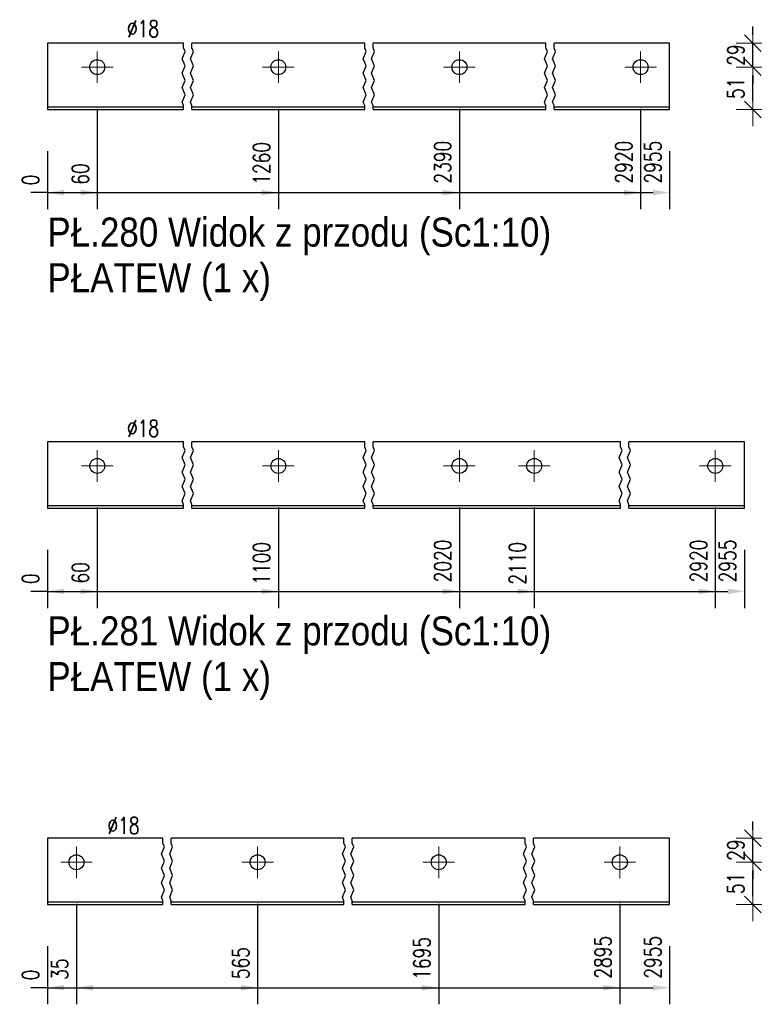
# Model space of a CAD drawing. Header units: millimetres. Extents: x -134 to 978, y 9358 to 10027.
# Tile 14 of 44: x 203 to 291, y 9463 to 9582. Entities that reach past the tile are written whole.
import ezdxf

# ---------------------------------------------------------------- set-up
doc = ezdxf.new("R2010")
doc.units = ezdxf.units.MM
doc.header["$LTSCALE"] = 10
doc.linetypes.add('MITTE', pattern=[2, 1.25, -0.25, 0.25, -0.25])
doc.layers.get('Defpoints').update_dxf_attribs({"color": 1})
for name, color, linetype, lineweight in [('PS_Bolt', 4, 'Continuous', 13), ('PS_DIM', 4, 'Continuous', 13), ('PS_Mid', 5, 'MITTE', 15), ('PS_Shape', 161, 'Continuous', 30), ('PS_SOLID', 7, 'Continuous', 30), ('PS_TEXT', 3, 'Continuous', 18)]:
    doc.layers.add(name, color=color, linetype=linetype, lineweight=lineweight)
doc.styles.add('gil', font='txt', dxfattribs={"width": 0.9})
doc.styles.add('simplex', font='simplex.shx', dxfattribs={"width": 0.75})
doc.dimstyles.new('1_10_GŁ_DS1-LS10', dxfattribs={"dimtxt": 2, "dimasz": 2, "dimexe": 2, "dimexo": 5, "dimgap": 1, "dimtad": 1, "dimjust": 4, "dimdec": 0, "dimlfac": 10, "dimtxsty": 'simplex', "dimblk1": 'NONE', "dimsah": 1, "dimcen": 2, "dimclrd": 256, "dimclre": 256, "dimclrt": 3, "dimadec": 1, "dimazin": 0, "dimtfac": 1, "dimtdec": 0, "dimtmove": 2, "dimatfit": 3, "dimfxl": 1, "dimarcsym": 0})
doc.dimstyles.new('1_10_PRZ_DS1-LS10', dxfattribs={"dimtxt": 2, "dimasz": 1, "dimexe": 2, "dimexo": 5, "dimgap": 1, "dimtad": 1, "dimdec": 0, "dimlfac": 10, "dimtxsty": 'simplex', "dimblk": 'dimznak', "dimcen": 2, "dimse1": 1, "dimse2": 1, "dimclrt": 3, "dimadec": 1, "dimazin": 0, "dimtfac": 1, "dimtdec": 0, "dimtix": 1, "dimtmove": 2, "dimatfit": 3, "dimldrblk": 'dim-grot', "dimfxl": 1, "dimarcsym": 0})

# ---------------------------------------------------------------- blocks, each defined once
blk = doc.blocks.new('*D247')
at = {"layer": 'Defpoints', "color": 0, "transparency": 16777216}
for p in [(206.3, 9570.74), (206.3, 9570.74), (206.3, 9560.74)]:
    blk.add_point(p, dxfattribs=at)
at = {"layer": 'PS_DIM', "lineweight": -2, "transparency": 16777216}
for p, q in [((206.3, 9565.74), (206.3, 9558.74)), ((206.3, 9565.74), (206.3, 9558.74)), ((206.3, 9560.74), (204.3, 9560.74)), ((206.3, 9560.74), (206.3, 9560.74)), ((208.3, 9560.74), (210.3, 9560.74))]:
    blk.add_line(p, q, dxfattribs=at)
at = {"layer": 'PS_DIM', "transparency": 16777216}
blk.add_solid([(208.3, 9561.07), (208.3, 9560.41), (206.3, 9560.74)], dxfattribs=at)
at = {"layer": 'PS_DIM', "color": 3, "transparency": 16777216, "insert": (204.28, 9562.26), "char_height": 2, "attachment_point": 5, "rotation": 90, "style": 'simplex'}
blk.add_mtext('0', dxfattribs=at)
blk = doc.blocks.new('_None')
blk = doc.blocks.new('*D248')
at = {"layer": 'Defpoints', "color": 0, "transparency": 16777216}
for p in [(212.3, 9575.84), (206.3, 9570.74), (212.3, 9560.74)]:
    blk.add_point(p, dxfattribs=at)
at = {"layer": 'PS_DIM', "lineweight": -2, "transparency": 16777216}
for p, q in [((212.3, 9570.84), (212.3, 9558.74)), ((206.3, 9565.74), (206.3, 9558.74)), ((206.3, 9560.74), (210.3, 9560.74))]:
    blk.add_line(p, q, dxfattribs=at)
at = {"layer": 'PS_DIM', "transparency": 16777216}
blk.add_solid([(210.3, 9561.07), (210.3, 9560.41), (212.3, 9560.74)], dxfattribs=at)
at = {"layer": 'PS_DIM', "color": 3, "transparency": 16777216, "insert": (210.28, 9562.97), "char_height": 2, "attachment_point": 5, "rotation": 90, "style": 'simplex'}
blk.add_mtext('60', dxfattribs=at)
blk = doc.blocks.new('*D249')
at = {"layer": 'Defpoints', "color": 0, "transparency": 16777216}
for p in [(234.1, 9575.84), (206.3, 9570.74), (234.1, 9560.74)]:
    blk.add_point(p, dxfattribs=at)
at = {"layer": 'PS_DIM', "lineweight": -2, "transparency": 16777216}
for p, q in [((234.1, 9570.84), (234.1, 9558.74)), ((206.3, 9565.74), (206.3, 9558.74)), ((206.3, 9560.74), (232.1, 9560.74))]:
    blk.add_line(p, q, dxfattribs=at)
at = {"layer": 'PS_DIM', "transparency": 16777216}
blk.add_solid([(232.1, 9561.07), (232.1, 9560.41), (234.1, 9560.74)], dxfattribs=at)
at = {"layer": 'PS_DIM', "color": 3, "transparency": 16777216, "insert": (232.08, 9564.26), "char_height": 2, "attachment_point": 5, "rotation": 90, "style": 'simplex'}
blk.add_mtext('1260', dxfattribs=at)
blk = doc.blocks.new('*D250')
at = {"layer": 'Defpoints', "color": 0, "transparency": 16777216}
for p in [(255.9, 9575.84), (206.3, 9570.74), (255.9, 9560.74)]:
    blk.add_point(p, dxfattribs=at)
at = {"layer": 'PS_DIM', "lineweight": -2, "transparency": 16777216}
for p, q in [((255.9, 9570.84), (255.9, 9558.74)), ((206.3, 9565.74), (206.3, 9558.74)), ((206.3, 9560.74), (253.9, 9560.74))]:
    blk.add_line(p, q, dxfattribs=at)
at = {"layer": 'PS_DIM', "transparency": 16777216}
blk.add_solid([(253.9, 9561.07), (253.9, 9560.41), (255.9, 9560.74)], dxfattribs=at)
at = {"layer": 'PS_DIM', "color": 3, "transparency": 16777216, "insert": (253.88, 9564.4), "char_height": 2, "attachment_point": 5, "rotation": 90, "style": 'simplex'}
blk.add_mtext('2390', dxfattribs=at)
blk = doc.blocks.new('*D251')
at = {"layer": 'Defpoints', "color": 0, "transparency": 16777216}
for p in [(277.7, 9575.84), (206.3, 9570.74), (277.7, 9560.74)]:
    blk.add_point(p, dxfattribs=at)
at = {"layer": 'PS_DIM', "lineweight": -2, "transparency": 16777216}
for p, q in [((277.7, 9570.84), (277.7, 9558.74)), ((206.3, 9565.74), (206.3, 9558.74)), ((206.3, 9560.74), (275.7, 9560.74))]:
    blk.add_line(p, q, dxfattribs=at)
at = {"layer": 'PS_DIM', "transparency": 16777216}
blk.add_solid([(275.7, 9561.07), (275.7, 9560.41), (277.7, 9560.74)], dxfattribs=at)
at = {"layer": 'PS_DIM', "color": 3, "transparency": 16777216, "insert": (275.68, 9564.4), "char_height": 2, "attachment_point": 5, "rotation": 90, "style": 'simplex'}
blk.add_mtext('2920', dxfattribs=at)
blk = doc.blocks.new('*D252')
at = {"layer": 'Defpoints', "color": 0, "transparency": 16777216}
for p in [(206.3, 9570.74), (281.2, 9570.74), (281.2, 9560.74)]:
    blk.add_point(p, dxfattribs=at)
at = {"layer": 'PS_DIM', "lineweight": -2, "transparency": 16777216}
for p, q in [((206.3, 9565.74), (206.3, 9558.74)), ((281.2, 9565.74), (281.2, 9558.74)), ((206.3, 9560.74), (279.2, 9560.74))]:
    blk.add_line(p, q, dxfattribs=at)
at = {"layer": 'PS_DIM', "transparency": 16777216}
blk.add_solid([(279.2, 9561.07), (279.2, 9560.41), (281.2, 9560.74)], dxfattribs=at)
at = {"layer": 'PS_DIM', "color": 3, "transparency": 16777216, "insert": (279.18, 9564.4), "char_height": 2, "attachment_point": 5, "rotation": 90, "style": 'simplex'}
blk.add_mtext('2955', dxfattribs=at)
blk = doc.blocks.new('dimznak')
at = {"color": 0}
for points in [[(0, 2), (0, -2)], [(-2, 0), (2, 0)]]:
    blk.add_lwpolyline(points, dxfattribs=at)
at = {"color": 2}
blk.add_lwpolyline([(1, 1), (-1, -1)], dxfattribs=at)
blk = doc.blocks.new('*D253')
at = {"layer": 'Defpoints', "color": 0, "transparency": 16777216}
for p in [(277.7, 9575.84), (291.2, 9575.84), (277.7, 9570.74)]:
    blk.add_point(p, dxfattribs=at)
at = {"layer": 'PS_DIM', "color": 0, "lineweight": -2, "transparency": 16777216}
blk.add_line((291.2, 9571.74), (291.2, 9574.84), dxfattribs=at)
for p, rotation in [((291.2, 9575.84), 90), ((291.2, 9570.74), 270)]:
    blk.add_blockref('dimznak', p, dxfattribs=dict(at, rotation=rotation))
at = {"layer": 'PS_DIM', "color": 3, "transparency": 16777216, "insert": (289.16, 9573.29), "char_height": 2, "attachment_point": 5, "rotation": 90, "style": 'simplex'}
blk.add_mtext('51', dxfattribs=at)
blk = doc.blocks.new('dim-grot')
blk.add_hatch(color=256).paths.add_polyline_path([(0, 0), (-2, 0.5), (-2, -0.5)])
blk.add_lwpolyline([(0, 0), (-2, 0.5), (-2, -0.5), (0, 0)])
blk = doc.blocks.new('*D254')
at = {"layer": 'Defpoints', "color": 0, "transparency": 16777216}
for p in [(277.7, 9578.74), (291.2, 9578.74), (277.7, 9575.84)]:
    blk.add_point(p, dxfattribs=at)
at = {"layer": 'PS_DIM', "color": 0, "lineweight": -2, "transparency": 16777216}
for p, q in [((291.2, 9579.74), (291.2, 9580.74)), ((291.2, 9575.84), (291.2, 9578.74)), ((291.2, 9574.84), (291.2, 9573.84))]:
    blk.add_line(p, q, dxfattribs=at)
for p, rotation in [((291.2, 9578.74), 270), ((291.2, 9575.84), 90)]:
    blk.add_blockref('dimznak', p, dxfattribs=dict(at, rotation=rotation))
at = {"layer": 'PS_DIM', "color": 3, "transparency": 16777216, "insert": (289.16, 9577.29), "char_height": 2, "attachment_point": 5, "rotation": 90, "style": 'simplex'}
blk.add_mtext('29', dxfattribs=at)
blk = doc.blocks.new('*D257')
at = {"layer": 'Defpoints', "color": 0, "transparency": 16777216}
for p in [(206.3, 9522.74), (206.3, 9522.74), (206.3, 9512.74)]:
    blk.add_point(p, dxfattribs=at)
at = {"layer": 'PS_DIM', "lineweight": -2, "transparency": 16777216}
for p, q in [((206.3, 9517.74), (206.3, 9510.74)), ((206.3, 9517.74), (206.3, 9510.74)), ((206.3, 9512.74), (204.3, 9512.74)), ((206.3, 9512.74), (206.3, 9512.74)), ((208.3, 9512.74), (210.3, 9512.74))]:
    blk.add_line(p, q, dxfattribs=at)
at = {"layer": 'PS_DIM', "transparency": 16777216}
blk.add_solid([(208.3, 9513.07), (208.3, 9512.41), (206.3, 9512.74)], dxfattribs=at)
at = {"layer": 'PS_DIM', "color": 3, "transparency": 16777216, "insert": (204.28, 9514.26), "char_height": 2, "attachment_point": 5, "rotation": 90, "style": 'simplex'}
blk.add_mtext('0', dxfattribs=at)
blk = doc.blocks.new('*D258')
at = {"layer": 'Defpoints', "color": 0, "transparency": 16777216}
for p in [(212.3, 9527.84), (206.3, 9522.74), (212.3, 9512.74)]:
    blk.add_point(p, dxfattribs=at)
at = {"layer": 'PS_DIM', "lineweight": -2, "transparency": 16777216}
for p, q in [((212.3, 9522.84), (212.3, 9510.74)), ((206.3, 9517.74), (206.3, 9510.74)), ((206.3, 9512.74), (210.3, 9512.74))]:
    blk.add_line(p, q, dxfattribs=at)
at = {"layer": 'PS_DIM', "transparency": 16777216}
blk.add_solid([(210.3, 9513.07), (210.3, 9512.41), (212.3, 9512.74)], dxfattribs=at)
at = {"layer": 'PS_DIM', "color": 3, "transparency": 16777216, "insert": (210.28, 9514.97), "char_height": 2, "attachment_point": 5, "rotation": 90, "style": 'simplex'}
blk.add_mtext('60', dxfattribs=at)
blk = doc.blocks.new('*D259')
at = {"layer": 'Defpoints', "color": 0, "transparency": 16777216}
for p in [(234.1, 9527.84), (206.3, 9522.74), (234.1, 9512.74)]:
    blk.add_point(p, dxfattribs=at)
at = {"layer": 'PS_DIM', "lineweight": -2, "transparency": 16777216}
for p, q in [((234.1, 9522.84), (234.1, 9510.74)), ((206.3, 9517.74), (206.3, 9510.74)), ((206.3, 9512.74), (232.1, 9512.74))]:
    blk.add_line(p, q, dxfattribs=at)
at = {"layer": 'PS_DIM', "transparency": 16777216}
blk.add_solid([(232.1, 9513.07), (232.1, 9512.41), (234.1, 9512.74)], dxfattribs=at)
at = {"layer": 'PS_DIM', "color": 3, "transparency": 16777216, "insert": (232.08, 9516.12), "char_height": 2, "attachment_point": 5, "rotation": 90, "style": 'simplex'}
blk.add_mtext('1100', dxfattribs=at)
blk = doc.blocks.new('*D260')
at = {"layer": 'Defpoints', "color": 0, "transparency": 16777216}
for p in [(255.9, 9527.84), (206.3, 9522.74), (255.9, 9512.74)]:
    blk.add_point(p, dxfattribs=at)
at = {"layer": 'PS_DIM', "lineweight": -2, "transparency": 16777216}
for p, q in [((255.9, 9522.84), (255.9, 9510.74)), ((206.3, 9517.74), (206.3, 9510.74)), ((206.3, 9512.74), (253.9, 9512.74))]:
    blk.add_line(p, q, dxfattribs=at)
at = {"layer": 'PS_DIM', "transparency": 16777216}
blk.add_solid([(253.9, 9513.07), (253.9, 9512.41), (255.9, 9512.74)], dxfattribs=at)
at = {"layer": 'PS_DIM', "color": 3, "transparency": 16777216, "insert": (253.88, 9516.4), "char_height": 2, "attachment_point": 5, "rotation": 90, "style": 'simplex'}
blk.add_mtext('2020', dxfattribs=at)
blk = doc.blocks.new('*D261')
at = {"layer": 'Defpoints', "color": 0, "transparency": 16777216}
for p in [(264.9, 9527.84), (206.3, 9522.74), (264.9, 9512.74)]:
    blk.add_point(p, dxfattribs=at)
at = {"layer": 'PS_DIM', "lineweight": -2, "transparency": 16777216}
for p, q in [((264.9, 9522.84), (264.9, 9510.74)), ((206.3, 9517.74), (206.3, 9510.74)), ((206.3, 9512.74), (262.9, 9512.74))]:
    blk.add_line(p, q, dxfattribs=at)
at = {"layer": 'PS_DIM', "transparency": 16777216}
blk.add_solid([(262.9, 9513.07), (262.9, 9512.41), (264.9, 9512.74)], dxfattribs=at)
at = {"layer": 'PS_DIM', "color": 3, "transparency": 16777216, "insert": (262.88, 9516.12), "char_height": 2, "attachment_point": 5, "rotation": 90, "style": 'simplex'}
blk.add_mtext('2110', dxfattribs=at)
blk = doc.blocks.new('*D262')
at = {"layer": 'Defpoints', "color": 0, "transparency": 16777216}
for p in [(286.7, 9527.84), (206.3, 9522.74), (286.7, 9512.74)]:
    blk.add_point(p, dxfattribs=at)
at = {"layer": 'PS_DIM', "lineweight": -2, "transparency": 16777216}
for p, q in [((286.7, 9522.84), (286.7, 9510.74)), ((206.3, 9517.74), (206.3, 9510.74)), ((206.3, 9512.74), (284.7, 9512.74))]:
    blk.add_line(p, q, dxfattribs=at)
at = {"layer": 'PS_DIM', "transparency": 16777216}
blk.add_solid([(284.7, 9513.07), (284.7, 9512.41), (286.7, 9512.74)], dxfattribs=at)
at = {"layer": 'PS_DIM', "color": 3, "transparency": 16777216, "insert": (284.68, 9516.4), "char_height": 2, "attachment_point": 5, "rotation": 90, "style": 'simplex'}
blk.add_mtext('2920', dxfattribs=at)
blk = doc.blocks.new('*D263')
at = {"layer": 'Defpoints', "color": 0, "transparency": 16777216}
for p in [(206.3, 9522.74), (290.2, 9522.74), (290.2, 9512.74)]:
    blk.add_point(p, dxfattribs=at)
at = {"layer": 'PS_DIM', "lineweight": -2, "transparency": 16777216}
for p, q in [((206.3, 9517.74), (206.3, 9510.74)), ((290.2, 9517.74), (290.2, 9510.74)), ((206.3, 9512.74), (288.2, 9512.74))]:
    blk.add_line(p, q, dxfattribs=at)
at = {"layer": 'PS_DIM', "transparency": 16777216}
blk.add_solid([(288.2, 9513.07), (288.2, 9512.41), (290.2, 9512.74)], dxfattribs=at)
at = {"layer": 'PS_DIM', "color": 3, "transparency": 16777216, "insert": (288.18, 9516.4), "char_height": 2, "attachment_point": 5, "rotation": 90, "style": 'simplex'}
blk.add_mtext('2955', dxfattribs=at)
blk = doc.blocks.new('*D264')
at = {"layer": 'Defpoints', "color": 0, "transparency": 16777216}
for p in [(286.7, 9527.84), (300.2, 9527.84), (286.7, 9522.74)]:
    blk.add_point(p, dxfattribs=at)
at = {"layer": 'PS_DIM', "color": 0, "lineweight": -2, "transparency": 16777216}
blk.add_line((300.2, 9523.74), (300.2, 9526.84), dxfattribs=at)
for p, rotation in [((300.2, 9527.84), 90), ((300.2, 9522.74), 270)]:
    blk.add_blockref('dimznak', p, dxfattribs=dict(at, rotation=rotation))
at = {"layer": 'PS_DIM', "color": 3, "transparency": 16777216, "insert": (298.16, 9525.29), "char_height": 2, "attachment_point": 5, "rotation": 90, "style": 'simplex'}
blk.add_mtext('51', dxfattribs=at)
blk = doc.blocks.new('*D265')
at = {"layer": 'Defpoints', "color": 0, "transparency": 16777216}
for p in [(286.7, 9530.74), (300.2, 9530.74), (286.7, 9527.84)]:
    blk.add_point(p, dxfattribs=at)
at = {"layer": 'PS_DIM', "color": 0, "lineweight": -2, "transparency": 16777216}
for p, q in [((300.2, 9531.74), (300.2, 9532.74)), ((300.2, 9527.84), (300.2, 9530.74)), ((300.2, 9526.84), (300.2, 9525.84))]:
    blk.add_line(p, q, dxfattribs=at)
for p, rotation in [((300.2, 9530.74), 270), ((300.2, 9527.84), 90)]:
    blk.add_blockref('dimznak', p, dxfattribs=dict(at, rotation=rotation))
at = {"layer": 'PS_DIM', "color": 3, "transparency": 16777216, "insert": (298.16, 9529.29), "char_height": 2, "attachment_point": 5, "rotation": 90, "style": 'simplex'}
blk.add_mtext('29', dxfattribs=at)
blk = doc.blocks.new('*D268')
at = {"layer": 'Defpoints', "color": 0, "transparency": 16777216}
for p in [(206.3, 9475.04), (206.3, 9475.04), (206.3, 9465.04)]:
    blk.add_point(p, dxfattribs=at)
at = {"layer": 'PS_DIM', "lineweight": -2, "transparency": 16777216}
for p, q in [((206.3, 9470.04), (206.3, 9463.04)), ((206.3, 9470.04), (206.3, 9463.04)), ((206.3, 9465.04), (204.3, 9465.04)), ((206.3, 9465.04), (206.3, 9465.04)), ((208.3, 9465.04), (210.3, 9465.04))]:
    blk.add_line(p, q, dxfattribs=at)
at = {"layer": 'PS_DIM', "transparency": 16777216}
blk.add_solid([(208.3, 9465.37), (208.3, 9464.71), (206.3, 9465.04)], dxfattribs=at)
at = {"layer": 'PS_DIM', "color": 3, "transparency": 16777216, "insert": (204.28, 9466.56), "char_height": 2, "attachment_point": 5, "rotation": 90, "style": 'simplex'}
blk.add_mtext('0', dxfattribs=at)
blk = doc.blocks.new('*D269')
at = {"layer": 'Defpoints', "color": 0, "transparency": 16777216}
for p in [(209.8, 9480.14), (206.3, 9475.04), (209.8, 9465.04)]:
    blk.add_point(p, dxfattribs=at)
at = {"layer": 'PS_DIM', "lineweight": -2, "transparency": 16777216}
for p, q in [((209.8, 9475.14), (209.8, 9463.04)), ((206.3, 9470.04), (206.3, 9463.04)), ((206.3, 9465.04), (204.3, 9465.04)), ((206.3, 9465.04), (209.8, 9465.04)), ((211.8, 9465.04), (213.8, 9465.04))]:
    blk.add_line(p, q, dxfattribs=at)
at = {"layer": 'PS_DIM', "transparency": 16777216}
blk.add_solid([(211.8, 9465.37), (211.8, 9464.71), (209.8, 9465.04)], dxfattribs=at)
at = {"layer": 'PS_DIM', "color": 3, "transparency": 16777216, "insert": (207.78, 9467.27), "char_height": 2, "attachment_point": 5, "rotation": 90, "style": 'simplex'}
blk.add_mtext('35', dxfattribs=at)
blk = doc.blocks.new('*D270')
at = {"layer": 'Defpoints', "color": 0, "transparency": 16777216}
for p in [(231.6, 9480.14), (206.3, 9475.04), (231.6, 9465.04)]:
    blk.add_point(p, dxfattribs=at)
at = {"layer": 'PS_DIM', "lineweight": -2, "transparency": 16777216}
for p, q in [((231.6, 9475.14), (231.6, 9463.04)), ((206.3, 9470.04), (206.3, 9463.04)), ((206.3, 9465.04), (229.6, 9465.04))]:
    blk.add_line(p, q, dxfattribs=at)
at = {"layer": 'PS_DIM', "transparency": 16777216}
blk.add_solid([(229.6, 9465.37), (229.6, 9464.71), (231.6, 9465.04)], dxfattribs=at)
at = {"layer": 'PS_DIM', "color": 3, "transparency": 16777216, "insert": (229.58, 9467.99), "char_height": 2, "attachment_point": 5, "rotation": 90, "style": 'simplex'}
blk.add_mtext('565', dxfattribs=at)
blk = doc.blocks.new('*D271')
at = {"layer": 'Defpoints', "color": 0, "transparency": 16777216}
for p in [(253.4, 9480.14), (206.3, 9475.04), (253.4, 9465.04)]:
    blk.add_point(p, dxfattribs=at)
at = {"layer": 'PS_DIM', "lineweight": -2, "transparency": 16777216}
for p, q in [((253.4, 9475.14), (253.4, 9463.04)), ((206.3, 9470.04), (206.3, 9463.04)), ((206.3, 9465.04), (251.4, 9465.04))]:
    blk.add_line(p, q, dxfattribs=at)
at = {"layer": 'PS_DIM', "transparency": 16777216}
blk.add_solid([(251.4, 9465.37), (251.4, 9464.71), (253.4, 9465.04)], dxfattribs=at)
at = {"layer": 'PS_DIM', "color": 3, "transparency": 16777216, "insert": (251.38, 9468.56), "char_height": 2, "attachment_point": 5, "rotation": 90, "style": 'simplex'}
blk.add_mtext('1695', dxfattribs=at)
blk = doc.blocks.new('*D272')
at = {"layer": 'Defpoints', "color": 0, "transparency": 16777216}
for p in [(275.2, 9480.14), (206.3, 9475.04), (275.2, 9465.04)]:
    blk.add_point(p, dxfattribs=at)
at = {"layer": 'PS_DIM', "lineweight": -2, "transparency": 16777216}
for p, q in [((275.2, 9475.14), (275.2, 9463.04)), ((206.3, 9470.04), (206.3, 9463.04)), ((206.3, 9465.04), (273.2, 9465.04))]:
    blk.add_line(p, q, dxfattribs=at)
at = {"layer": 'PS_DIM', "transparency": 16777216}
blk.add_solid([(273.2, 9465.37), (273.2, 9464.71), (275.2, 9465.04)], dxfattribs=at)
at = {"layer": 'PS_DIM', "color": 3, "transparency": 16777216, "insert": (273.18, 9468.7), "char_height": 2, "attachment_point": 5, "rotation": 90, "style": 'simplex'}
blk.add_mtext('2895', dxfattribs=at)
blk = doc.blocks.new('*D273')
at = {"layer": 'Defpoints', "color": 0, "transparency": 16777216}
for p in [(206.3, 9475.04), (281.2, 9475.04), (281.2, 9465.04)]:
    blk.add_point(p, dxfattribs=at)
at = {"layer": 'PS_DIM', "lineweight": -2, "transparency": 16777216}
for p, q in [((206.3, 9470.04), (206.3, 9463.04)), ((281.2, 9470.04), (281.2, 9463.04)), ((206.3, 9465.04), (279.2, 9465.04))]:
    blk.add_line(p, q, dxfattribs=at)
at = {"layer": 'PS_DIM', "transparency": 16777216}
blk.add_solid([(279.2, 9465.37), (279.2, 9464.71), (281.2, 9465.04)], dxfattribs=at)
at = {"layer": 'PS_DIM', "color": 3, "transparency": 16777216, "insert": (279.18, 9468.7), "char_height": 2, "attachment_point": 5, "rotation": 90, "style": 'simplex'}
blk.add_mtext('2955', dxfattribs=at)
blk = doc.blocks.new('*D274')
at = {"layer": 'Defpoints', "color": 0, "transparency": 16777216}
for p in [(275.2, 9480.14), (291.2, 9480.14), (275.2, 9475.04)]:
    blk.add_point(p, dxfattribs=at)
at = {"layer": 'PS_DIM', "color": 0, "lineweight": -2, "transparency": 16777216}
blk.add_line((291.2, 9476.04), (291.2, 9479.14), dxfattribs=at)
for p, rotation in [((291.2, 9480.14), 90), ((291.2, 9475.04), 270)]:
    blk.add_blockref('dimznak', p, dxfattribs=dict(at, rotation=rotation))
at = {"layer": 'PS_DIM', "color": 3, "transparency": 16777216, "insert": (289.16, 9477.59), "char_height": 2, "attachment_point": 5, "rotation": 90, "style": 'simplex'}
blk.add_mtext('51', dxfattribs=at)
blk = doc.blocks.new('*D275')
at = {"layer": 'Defpoints', "color": 0, "transparency": 16777216}
for p in [(275.2, 9483.04), (291.2, 9483.04), (275.2, 9480.14)]:
    blk.add_point(p, dxfattribs=at)
at = {"layer": 'PS_DIM', "color": 0, "lineweight": -2, "transparency": 16777216}
for p, q in [((291.2, 9484.04), (291.2, 9485.04)), ((291.2, 9480.14), (291.2, 9483.04)), ((291.2, 9479.14), (291.2, 9478.14))]:
    blk.add_line(p, q, dxfattribs=at)
for p, rotation in [((291.2, 9483.04), 270), ((291.2, 9480.14), 90)]:
    blk.add_blockref('dimznak', p, dxfattribs=dict(at, rotation=rotation))
at = {"layer": 'PS_DIM', "color": 3, "transparency": 16777216, "insert": (289.16, 9481.59), "char_height": 2, "attachment_point": 5, "rotation": 90, "style": 'simplex'}
blk.add_mtext('29', dxfattribs=at)
blk = doc.blocks.new('*X752')
at = {"color": 3, "linetype": 'Continuous'}
blk.add_line((212.3, 9575.84), (212.3, 9575.84), dxfattribs=at)
blk.add_line((212.3, 9575.84), (212.3, 9575.84), dxfattribs=at)
blk.add_line((212.3, 9575.84), (212.3, 9575.84), dxfattribs=at)
blk.add_line((212.3, 9575.84), (212.3, 9575.84), dxfattribs=at)
blk.add_line((212.3, 9575.84), (212.3, 9575.84), dxfattribs=at)
blk = doc.blocks.new('*X753')
at = {"color": 1}
for p, q in [((222.7, 9578.15), (222.7, 9578.74)), ((223.7, 9578.15), (223.7, 9578.74)), ((244.5, 9578.15), (244.5, 9578.74)), ((245.5, 9578.15), (245.5, 9578.74)), ((266.3, 9578.15), (266.3, 9578.74)), ((267.3, 9578.15), (267.3, 9578.74)), ((222.52, 9576.84), (222.88, 9577.71)), ((222.88, 9577.71), (222.7, 9578.15)), ((223.52, 9576.84), (223.88, 9577.71)), ((223.88, 9577.71), (223.7, 9578.15)), ((244.32, 9576.84), (244.68, 9577.71)), ((244.68, 9577.71), (244.5, 9578.15)), ((245.32, 9576.84), (245.68, 9577.71)), ((245.68, 9577.71), (245.5, 9578.15)), ((266.12, 9576.84), (266.48, 9577.71)), ((266.48, 9577.71), (266.3, 9578.15)), ((267.12, 9576.84), (267.48, 9577.71)), ((267.48, 9577.71), (267.3, 9578.15)), ((222.88, 9575.98), (222.52, 9576.84)), ((222.52, 9575.11), (222.88, 9575.98)), ((223.88, 9575.98), (223.52, 9576.84)), ((223.52, 9575.11), (223.88, 9575.98)), ((244.68, 9575.98), (244.32, 9576.84)), ((244.32, 9575.11), (244.68, 9575.98)), ((245.68, 9575.98), (245.32, 9576.84)), ((245.32, 9575.11), (245.68, 9575.98)), ((266.48, 9575.98), (266.12, 9576.84)), ((266.12, 9575.11), (266.48, 9575.98)), ((267.48, 9575.98), (267.12, 9576.84)), ((267.12, 9575.11), (267.48, 9575.98)), ((222.88, 9574.24), (222.52, 9575.11)), ((223.88, 9574.24), (223.52, 9575.11)), ((244.68, 9574.24), (244.32, 9575.11)), ((245.68, 9574.24), (245.32, 9575.11)), ((266.48, 9574.24), (266.12, 9575.11)), ((267.48, 9574.24), (267.12, 9575.11)), ((222.52, 9573.38), (222.88, 9574.24)), ((223.52, 9573.38), (223.88, 9574.24)), ((244.32, 9573.38), (244.68, 9574.24)), ((245.32, 9573.38), (245.68, 9574.24)), ((266.12, 9573.38), (266.48, 9574.24)), ((267.12, 9573.38), (267.48, 9574.24)), ((222.88, 9572.51), (222.52, 9573.38)), ((222.52, 9571.64), (222.88, 9572.51)), ((223.88, 9572.51), (223.52, 9573.38)), ((223.52, 9571.64), (223.88, 9572.51)), ((244.68, 9572.51), (244.32, 9573.38)), ((244.32, 9571.64), (244.68, 9572.51)), ((245.68, 9572.51), (245.32, 9573.38)), ((245.32, 9571.64), (245.68, 9572.51)), ((266.48, 9572.51), (266.12, 9573.38)), ((266.12, 9571.64), (266.48, 9572.51)), ((267.48, 9572.51), (267.12, 9573.38)), ((267.12, 9571.64), (267.48, 9572.51)), ((222.7, 9571.21), (222.52, 9571.64)), ((222.7, 9570.74), (222.7, 9571.21)), ((223.7, 9571.21), (223.52, 9571.64)), ((223.7, 9570.74), (223.7, 9571.21)), ((244.5, 9571.21), (244.32, 9571.64)), ((244.5, 9570.74), (244.5, 9571.21)), ((245.5, 9571.21), (245.32, 9571.64)), ((245.5, 9570.74), (245.5, 9571.21)), ((266.3, 9571.21), (266.12, 9571.64)), ((266.3, 9570.74), (266.3, 9571.21)), ((267.3, 9571.21), (267.12, 9571.64)), ((267.3, 9570.74), (267.3, 9571.21))]:
    blk.add_line(p, q, dxfattribs=at)
at = {"layer": 'PS_Mid', "color": 5, "linetype": 'MITTE'}
for p, q in [((212.3, 9577.74), (212.3, 9573.94)), ((234.1, 9577.74), (234.1, 9573.94)), ((255.9, 9577.74), (255.9, 9573.94)), ((277.7, 9577.74), (277.7, 9573.94)), ((214.2, 9575.84), (210.4, 9575.84)), ((236, 9575.84), (232.2, 9575.84)), ((257.8, 9575.84), (254, 9575.84)), ((279.6, 9575.84), (275.8, 9575.84))]:
    blk.add_line(p, q, dxfattribs=at)
at = {"layer": 'PS_SOLID', "color": 7, "linetype": 'Continuous'}
for p, q in [((212.3, 9578.74), (206.3, 9578.74)), ((206.3, 9578.74), (206.3, 9571.04)), ((222.7, 9578.74), (212.3, 9578.74)), ((234.1, 9578.74), (223.7, 9578.74)), ((244.5, 9578.74), (234.1, 9578.74)), ((255.9, 9578.74), (245.5, 9578.74)), ((266.3, 9578.74), (255.9, 9578.74)), ((277.7, 9578.74), (267.3, 9578.74)), ((281.2, 9578.74), (277.7, 9578.74)), ((281.2, 9571.04), (281.2, 9578.74)), ((222.7, 9571.04), (206.3, 9571.04)), ((206.3, 9571.04), (206.3, 9570.74)), ((206.3, 9570.74), (222.7, 9570.74)), ((244.5, 9571.04), (223.7, 9571.04)), ((223.7, 9570.74), (244.5, 9570.74)), ((266.3, 9571.04), (245.5, 9571.04)), ((245.5, 9570.74), (266.3, 9570.74)), ((281.2, 9571.04), (267.3, 9571.04)), ((267.3, 9570.74), (281.2, 9570.74)), ((281.2, 9570.74), (281.2, 9571.04))]:
    blk.add_line(p, q, dxfattribs=at)
at = {"layer": 'PS_SOLID', "color": 7}
for centre in [(212.3, 9575.84), (234.1, 9575.84), (255.9, 9575.84), (277.7, 9575.84)]:
    blk.add_circle(centre, 0.9, dxfattribs=at)
blk = doc.blocks.new('*X754')
at = {"color": 3, "linetype": 'Continuous'}
blk.add_line((234.1, 9575.84), (234.1, 9575.84), dxfattribs=at)
blk.add_line((234.1, 9575.84), (234.1, 9575.84), dxfattribs=at)
blk.add_line((234.1, 9575.84), (234.1, 9575.84), dxfattribs=at)
blk.add_line((234.1, 9575.84), (234.1, 9575.84), dxfattribs=at)
blk.add_line((234.1, 9575.84), (234.1, 9575.84), dxfattribs=at)
blk = doc.blocks.new('*X755')
at = {"color": 3, "style": 'gil', "width": 0.9}
for s, p in [('PŁ.280 Widok z przodu (Sc1:10)', (206.3, 9554.24)), ('PŁATEW (1 x)', (206.3, 9548.74))]:
    blk.add_text(s, height=3.5, dxfattribs=at).set_placement(p)
blk = doc.blocks.new('*X760')
at = {"color": 3, "linetype": 'Continuous'}
blk.add_line((212.3, 9527.84), (212.3, 9527.84), dxfattribs=at)
blk.add_line((212.3, 9527.84), (212.3, 9527.84), dxfattribs=at)
blk.add_line((212.3, 9527.84), (212.3, 9527.84), dxfattribs=at)
blk.add_line((212.3, 9527.84), (212.3, 9527.84), dxfattribs=at)
blk.add_line((212.3, 9527.84), (212.3, 9527.84), dxfattribs=at)
blk = doc.blocks.new('*X761')
at = {"color": 1}
for p, q in [((222.52, 9528.84), (222.88, 9529.71)), ((222.7, 9530.15), (222.7, 9530.74)), ((222.88, 9529.71), (222.7, 9530.15)), ((223.52, 9528.84), (223.88, 9529.71)), ((223.7, 9530.15), (223.7, 9530.74)), ((223.88, 9529.71), (223.7, 9530.15)), ((244.32, 9528.84), (244.68, 9529.71)), ((244.5, 9530.15), (244.5, 9530.74)), ((244.68, 9529.71), (244.5, 9530.15)), ((245.32, 9528.84), (245.68, 9529.71)), ((245.5, 9530.15), (245.5, 9530.74)), ((245.68, 9529.71), (245.5, 9530.15)), ((275.12, 9528.84), (275.48, 9529.71)), ((275.3, 9530.15), (275.3, 9530.74)), ((275.48, 9529.71), (275.3, 9530.15)), ((276.12, 9528.84), (276.48, 9529.71)), ((276.3, 9530.15), (276.3, 9530.74)), ((276.48, 9529.71), (276.3, 9530.15)), ((222.88, 9527.98), (222.52, 9528.84)), ((223.88, 9527.98), (223.52, 9528.84)), ((244.68, 9527.98), (244.32, 9528.84)), ((245.68, 9527.98), (245.32, 9528.84)), ((275.48, 9527.98), (275.12, 9528.84)), ((276.48, 9527.98), (276.12, 9528.84)), ((222.52, 9527.11), (222.88, 9527.98)), ((223.52, 9527.11), (223.88, 9527.98)), ((244.32, 9527.11), (244.68, 9527.98)), ((245.32, 9527.11), (245.68, 9527.98)), ((275.12, 9527.11), (275.48, 9527.98)), ((276.12, 9527.11), (276.48, 9527.98)), ((222.88, 9526.24), (222.52, 9527.11)), ((222.52, 9525.38), (222.88, 9526.24)), ((223.88, 9526.24), (223.52, 9527.11)), ((223.52, 9525.38), (223.88, 9526.24)), ((244.68, 9526.24), (244.32, 9527.11)), ((244.32, 9525.38), (244.68, 9526.24)), ((245.68, 9526.24), (245.32, 9527.11)), ((245.32, 9525.38), (245.68, 9526.24)), ((275.48, 9526.24), (275.12, 9527.11)), ((275.12, 9525.38), (275.48, 9526.24)), ((276.48, 9526.24), (276.12, 9527.11)), ((276.12, 9525.38), (276.48, 9526.24)), ((222.88, 9524.51), (222.52, 9525.38)), ((223.88, 9524.51), (223.52, 9525.38)), ((244.68, 9524.51), (244.32, 9525.38)), ((245.68, 9524.51), (245.32, 9525.38)), ((275.48, 9524.51), (275.12, 9525.38)), ((276.48, 9524.51), (276.12, 9525.38)), ((222.52, 9523.64), (222.88, 9524.51)), ((223.52, 9523.64), (223.88, 9524.51)), ((244.32, 9523.64), (244.68, 9524.51)), ((245.32, 9523.64), (245.68, 9524.51)), ((275.12, 9523.64), (275.48, 9524.51)), ((276.12, 9523.64), (276.48, 9524.51)), ((222.7, 9523.21), (222.52, 9523.64)), ((222.7, 9522.74), (222.7, 9523.21)), ((223.7, 9523.21), (223.52, 9523.64)), ((223.7, 9522.74), (223.7, 9523.21)), ((244.5, 9523.21), (244.32, 9523.64)), ((244.5, 9522.74), (244.5, 9523.21)), ((245.5, 9523.21), (245.32, 9523.64)), ((245.5, 9522.74), (245.5, 9523.21)), ((275.3, 9523.21), (275.12, 9523.64)), ((275.3, 9522.74), (275.3, 9523.21)), ((276.3, 9523.21), (276.12, 9523.64)), ((276.3, 9522.74), (276.3, 9523.21))]:
    blk.add_line(p, q, dxfattribs=at)
at = {"layer": 'PS_Mid', "color": 5, "linetype": 'MITTE'}
for p, q in [((212.3, 9529.74), (212.3, 9525.94)), ((234.1, 9529.74), (234.1, 9525.94)), ((255.9, 9529.74), (255.9, 9525.94)), ((264.9, 9529.74), (264.9, 9525.94)), ((286.7, 9529.74), (286.7, 9525.94)), ((214.2, 9527.84), (210.4, 9527.84)), ((236, 9527.84), (232.2, 9527.84)), ((257.8, 9527.84), (254, 9527.84)), ((266.8, 9527.84), (263, 9527.84)), ((288.6, 9527.84), (284.8, 9527.84))]:
    blk.add_line(p, q, dxfattribs=at)
at = {"layer": 'PS_SOLID', "color": 7, "linetype": 'Continuous'}
for p, q in [((212.3, 9530.74), (206.3, 9530.74)), ((206.3, 9530.74), (206.3, 9523.04)), ((222.7, 9530.74), (212.3, 9530.74)), ((234.1, 9530.74), (223.7, 9530.74)), ((244.5, 9530.74), (234.1, 9530.74)), ((255.9, 9530.74), (245.5, 9530.74)), ((264.9, 9530.74), (255.9, 9530.74)), ((275.3, 9530.74), (264.9, 9530.74)), ((286.7, 9530.74), (276.3, 9530.74)), ((290.2, 9530.74), (286.7, 9530.74)), ((290.2, 9523.04), (290.2, 9530.74)), ((222.7, 9523.04), (206.3, 9523.04)), ((206.3, 9523.04), (206.3, 9522.74)), ((206.3, 9522.74), (222.7, 9522.74)), ((244.5, 9523.04), (223.7, 9523.04)), ((223.7, 9522.74), (244.5, 9522.74)), ((275.3, 9523.04), (245.5, 9523.04)), ((245.5, 9522.74), (275.3, 9522.74)), ((290.2, 9523.04), (276.3, 9523.04)), ((276.3, 9522.74), (290.2, 9522.74)), ((290.2, 9522.74), (290.2, 9523.04))]:
    blk.add_line(p, q, dxfattribs=at)
at = {"layer": 'PS_SOLID', "color": 7}
for centre in [(212.3, 9527.84), (234.1, 9527.84), (255.9, 9527.84), (264.9, 9527.84), (286.7, 9527.84)]:
    blk.add_circle(centre, 0.9, dxfattribs=at)
blk = doc.blocks.new('*X762')
at = {"color": 3, "style": 'gil', "width": 0.9}
for s, p in [('PŁ.281 Widok z przodu (Sc1:10)', (206.3, 9506.24)), ('PŁATEW (1 x)', (206.3, 9500.74))]:
    blk.add_text(s, height=3.5, dxfattribs=at).set_placement(p)
blk = doc.blocks.new('*X766')
at = {"color": 3, "linetype": 'Continuous'}
blk.add_line((253.4, 9480.14), (253.4, 9480.14), dxfattribs=at)
blk.add_line((253.4, 9480.14), (253.4, 9480.14), dxfattribs=at)
blk.add_line((253.4, 9480.14), (253.4, 9480.14), dxfattribs=at)
blk.add_line((253.4, 9480.14), (253.4, 9480.14), dxfattribs=at)
blk.add_line((253.4, 9480.14), (253.4, 9480.14), dxfattribs=at)
blk = doc.blocks.new('*X767')
at = {"color": 3, "linetype": 'Continuous'}
blk.add_line((275.2, 9480.14), (275.2, 9480.14), dxfattribs=at)
blk.add_line((275.2, 9480.14), (275.2, 9480.14), dxfattribs=at)
blk.add_line((275.2, 9480.14), (275.2, 9480.14), dxfattribs=at)
blk.add_line((275.2, 9480.14), (275.2, 9480.14), dxfattribs=at)
blk.add_line((275.2, 9480.14), (275.2, 9480.14), dxfattribs=at)
blk = doc.blocks.new('*X768')
at = {"color": 1}
for p, q in [((220.2, 9482.45), (220.2, 9483.04)), ((220.38, 9482.01), (220.2, 9482.45)), ((221.2, 9482.45), (221.2, 9483.04)), ((221.38, 9482.01), (221.2, 9482.45)), ((242, 9482.45), (242, 9483.04)), ((242.18, 9482.01), (242, 9482.45)), ((243, 9482.45), (243, 9483.04)), ((243.18, 9482.01), (243, 9482.45)), ((263.8, 9482.45), (263.8, 9483.04)), ((263.98, 9482.01), (263.8, 9482.45)), ((264.8, 9482.45), (264.8, 9483.04)), ((264.98, 9482.01), (264.8, 9482.45)), ((220.02, 9481.14), (220.38, 9482.01)), ((220.38, 9480.28), (220.02, 9481.14)), ((221.02, 9481.14), (221.38, 9482.01)), ((221.38, 9480.28), (221.02, 9481.14)), ((241.82, 9481.14), (242.18, 9482.01)), ((242.18, 9480.28), (241.82, 9481.14)), ((242.82, 9481.14), (243.18, 9482.01)), ((243.18, 9480.28), (242.82, 9481.14)), ((263.62, 9481.14), (263.98, 9482.01)), ((263.98, 9480.28), (263.62, 9481.14)), ((264.62, 9481.14), (264.98, 9482.01)), ((264.98, 9480.28), (264.62, 9481.14)), ((220.02, 9479.41), (220.38, 9480.28)), ((221.02, 9479.41), (221.38, 9480.28)), ((241.82, 9479.41), (242.18, 9480.28)), ((242.82, 9479.41), (243.18, 9480.28)), ((263.62, 9479.41), (263.98, 9480.28)), ((264.62, 9479.41), (264.98, 9480.28)), ((220.38, 9478.54), (220.02, 9479.41)), ((221.38, 9478.54), (221.02, 9479.41)), ((242.18, 9478.54), (241.82, 9479.41)), ((243.18, 9478.54), (242.82, 9479.41)), ((263.98, 9478.54), (263.62, 9479.41)), ((264.98, 9478.54), (264.62, 9479.41)), ((220.02, 9477.68), (220.38, 9478.54)), ((220.38, 9476.81), (220.02, 9477.68)), ((221.02, 9477.68), (221.38, 9478.54)), ((221.38, 9476.81), (221.02, 9477.68)), ((241.82, 9477.68), (242.18, 9478.54)), ((242.18, 9476.81), (241.82, 9477.68)), ((242.82, 9477.68), (243.18, 9478.54)), ((243.18, 9476.81), (242.82, 9477.68)), ((263.62, 9477.68), (263.98, 9478.54)), ((263.98, 9476.81), (263.62, 9477.68)), ((264.62, 9477.68), (264.98, 9478.54)), ((264.98, 9476.81), (264.62, 9477.68)), ((220.02, 9475.94), (220.38, 9476.81)), ((221.02, 9475.94), (221.38, 9476.81)), ((241.82, 9475.94), (242.18, 9476.81)), ((242.82, 9475.94), (243.18, 9476.81)), ((263.62, 9475.94), (263.98, 9476.81)), ((264.62, 9475.94), (264.98, 9476.81)), ((220.2, 9475.51), (220.02, 9475.94)), ((220.2, 9475.04), (220.2, 9475.51)), ((221.2, 9475.51), (221.02, 9475.94)), ((221.2, 9475.04), (221.2, 9475.51)), ((242, 9475.51), (241.82, 9475.94)), ((242, 9475.04), (242, 9475.51)), ((243, 9475.51), (242.82, 9475.94)), ((243, 9475.04), (243, 9475.51)), ((263.8, 9475.51), (263.62, 9475.94)), ((263.8, 9475.04), (263.8, 9475.51)), ((264.8, 9475.51), (264.62, 9475.94)), ((264.8, 9475.04), (264.8, 9475.51))]:
    blk.add_line(p, q, dxfattribs=at)
at = {"layer": 'PS_Mid', "color": 5, "linetype": 'MITTE'}
for p, q in [((209.8, 9482.04), (209.8, 9478.24)), ((231.6, 9482.04), (231.6, 9478.24)), ((253.4, 9482.04), (253.4, 9478.24)), ((275.2, 9482.04), (275.2, 9478.24)), ((211.7, 9480.14), (207.9, 9480.14)), ((233.5, 9480.14), (229.7, 9480.14)), ((255.3, 9480.14), (251.5, 9480.14)), ((277.1, 9480.14), (273.3, 9480.14))]:
    blk.add_line(p, q, dxfattribs=at)
at = {"layer": 'PS_SOLID', "color": 7, "linetype": 'Continuous'}
for p, q in [((209.8, 9483.04), (206.3, 9483.04)), ((206.3, 9483.04), (206.3, 9475.34)), ((220.2, 9483.04), (209.8, 9483.04)), ((231.6, 9483.04), (221.2, 9483.04)), ((242, 9483.04), (231.6, 9483.04)), ((253.4, 9483.04), (243, 9483.04)), ((263.8, 9483.04), (253.4, 9483.04)), ((275.2, 9483.04), (264.8, 9483.04)), ((281.2, 9483.04), (275.2, 9483.04)), ((281.2, 9475.34), (281.2, 9483.04)), ((220.2, 9475.34), (206.3, 9475.34)), ((206.3, 9475.34), (206.3, 9475.04)), ((242, 9475.34), (221.2, 9475.34)), ((263.8, 9475.34), (243, 9475.34)), ((281.2, 9475.34), (264.8, 9475.34)), ((281.2, 9475.04), (281.2, 9475.34)), ((206.3, 9475.04), (220.2, 9475.04)), ((221.2, 9475.04), (242, 9475.04)), ((243, 9475.04), (263.8, 9475.04)), ((264.8, 9475.04), (281.2, 9475.04))]:
    blk.add_line(p, q, dxfattribs=at)
at = {"layer": 'PS_SOLID', "color": 7}
for centre in [(209.8, 9480.14), (231.6, 9480.14), (253.4, 9480.14), (275.2, 9480.14)]:
    blk.add_circle(centre, 0.9, dxfattribs=at)

msp = doc.modelspace()

# ---------------------------------------------------------------- block references
at = {"layer": 'PS_Bolt', "color": 3}
for name in ['*X752', '*X754', '*X760', '*X766', '*X767']:
    msp.add_blockref(name, (0, 0), dxfattribs=at)
at = {"layer": 'PS_Shape', "color": 1}
for name in ['*X753', '*X761', '*X768']:
    msp.add_blockref(name, (0, 0), dxfattribs=at)
at = {"layer": 'PS_TEXT'}
for name in ['*X755', '*X762']:
    msp.add_blockref(name, (0, 0), dxfattribs=at)

# ---------------------------------------------------------------- texts
at = {"layer": 'PS_DIM', "char_height": 2, "attachment_point": 7, "style": 'simplex'}
for insert in [(215.88, 9579.46), (215.88, 9531.36), (213.53, 9483.55)]:
    msp.add_mtext('\\A1;%%c18', dxfattribs=dict(at, insert=insert))

# ---------------------------------------------------------------- dimensions: what is measured, and where the dimension line sits
at = {"layer": 'PS_DIM'}
for base, p1, p2, picture, middle in [((291.2, 9578.74), (277.7, 9575.84), (277.7, 9578.74), '*D254', (289.16, 9577.29)), ((291.2, 9575.84), (277.7, 9570.74), (277.7, 9575.84), '*D253', (289.16, 9573.29)), ((300.2, 9530.74), (286.7, 9527.84), (286.7, 9530.74), '*D265', (298.16, 9529.29)), ((300.2, 9527.84), (286.7, 9522.74), (286.7, 9527.84), '*D264', (298.16, 9525.29)), ((291.2, 9483.04), (275.2, 9480.14), (275.2, 9483.04), '*D275', (289.16, 9481.59)), ((291.2, 9480.14), (275.2, 9475.04), (275.2, 9480.14), '*D274', (289.16, 9477.59))]:
    dim = msp.add_linear_dim(base=base, p1=p1, p2=p2, angle=90, dimstyle='1_10_PRZ_DS1-LS10', dxfattribs=at)
    dim.commit()
    dim.dimension.update_dxf_attribs({"geometry": picture, "text_midpoint": middle, "dimtype": 128})
for base, p1, p2, picture, middle in [((212.3, 9560.74), (206.3, 9570.74), (212.3, 9575.84), '*D248', (210.28, 9562.97)), ((206.2993, 9560.7396), (206.2992, 9570.7396), (206.2993, 9570.7396), '*D247', (204.2793, 9562.2596)), ((212.3, 9512.74), (206.3, 9522.74), (212.3, 9527.84), '*D258', (210.28, 9514.97)), ((206.2993, 9512.7396), (206.2992, 9522.7396), (206.2993, 9522.7396), '*D257', (204.2793, 9514.2596)), ((209.8, 9465.04), (206.3, 9475.04), (209.8, 9480.14), '*D269', (207.78, 9467.27)), ((206.2993, 9465.0396), (206.2992, 9475.0396), (206.2993, 9475.0396), '*D268', (204.2793, 9466.5596))]:
    dim = msp.add_linear_dim(base=base, p1=p1, p2=p2, dimstyle='1_10_GŁ_DS1-LS10', dxfattribs=at)
    dim.commit()
    dim.dimension.update_dxf_attribs({"geometry": picture, "text_midpoint": middle, "dimtype": 128, "text_rotation": 90})
for base, p1, p2, text, picture, middle in [((234.1, 9560.74), (206.3, 9570.74), (234.1, 9575.84), '1260', '*D249', (232.08, 9564.26)), ((255.9, 9560.74), (206.3, 9570.74), (255.9, 9575.84), '2390', '*D250', (253.88, 9564.4)), ((277.7, 9560.74), (206.3, 9570.74), (277.7, 9575.84), '2920', '*D251', (275.68, 9564.4)), ((281.2, 9560.74), (206.3, 9570.74), (281.2, 9570.74), '2955', '*D252', (279.18, 9564.4)), ((234.1, 9512.74), (206.3, 9522.74), (234.1, 9527.84), '1100', '*D259', (232.08, 9516.12)), ((255.9, 9512.74), (206.3, 9522.74), (255.9, 9527.84), '2020', '*D260', (253.88, 9516.4)), ((264.9, 9512.74), (206.3, 9522.74), (264.9, 9527.84), '2110', '*D261', (262.88, 9516.12)), ((286.7, 9512.74), (206.3, 9522.74), (286.7, 9527.84), '2920', '*D262', (284.68, 9516.4)), ((290.2, 9512.74), (206.3, 9522.74), (290.2, 9522.74), '2955', '*D263', (288.18, 9516.4)), ((231.6, 9465.04), (206.3, 9475.04), (231.6, 9480.14), '565', '*D270', (229.58, 9467.99)), ((253.4, 9465.04), (206.3, 9475.04), (253.4, 9480.14), '1695', '*D271', (251.38, 9468.56)), ((275.2, 9465.04), (206.3, 9475.04), (275.2, 9480.14), '2895', '*D272', (273.18, 9468.7)), ((281.2, 9465.04), (206.3, 9475.04), (281.2, 9475.04), '2955', '*D273', (279.18, 9468.7))]:
    dim = msp.add_linear_dim(base=base, p1=p1, p2=p2, text=text, dimstyle='1_10_GŁ_DS1-LS10', dxfattribs=at)
    dim.commit()
    dim.dimension.update_dxf_attribs({"geometry": picture, "text_midpoint": middle, "dimtype": 128, "text_rotation": 90})

doc.saveas('drawing.dxf')
